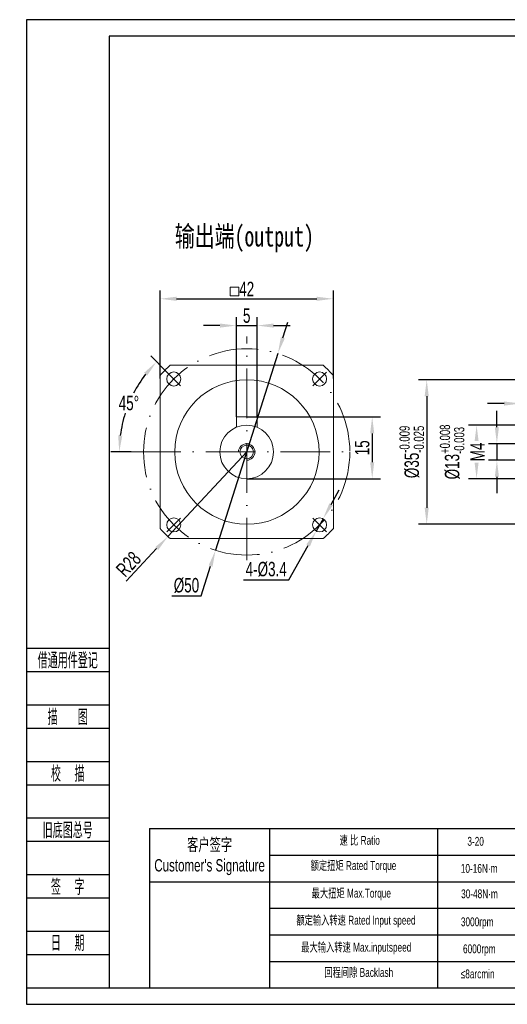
# Model space of a CAD drawing. Header units: millimetres. Extents: x 2090 to 2429, y 90 to 328.
# Tile 1 of 4: x 2090 to 2208, y 90 to 328. Entities that reach past the tile are written whole.
import ezdxf
from ezdxf.enums import TextEntityAlignment as Align

# ---------------------------------------------------------------- set-up
doc = ezdxf.new("R2010")
doc.units = ezdxf.units.MM
doc.linetypes.add('ACAD_ISO10W100', pattern=[18, 12, -3, 0, -3])
for name, color, linetype in [('2细线层', 4, 'Continuous'), ('6文字层', 3, 'Continuous'), ('7标注层', 4, 'Continuous'), ('图框_外框线', 7, 'Continuous')]:
    doc.layers.add(name, color=color, linetype=linetype)
for name, color, linetype, lineweight in [('SLD-0', 7, 'Continuous', 18), ('中心线层', 7, 'ACAD_ISO10W100', 20), ('尺寸线层', 3, 'Continuous', 18), ('细实线层', 7, 'Continuous', 18)]:
    doc.layers.add(name, color=color, linetype=linetype, lineweight=lineweight)
doc.styles.add('PC_TEXTSTYLE', font='ISOCP.SHX', dxfattribs={"width": 0.707, "bigfont": 'GBCBIG.SHX'})
doc.styles.add('标准', font='arial.ttf', dxfattribs={"width": 0.667})
doc.dimstyles.new('标准', dxfattribs={"dimtxt": 3.5, "dimasz": 4, "dimexe": 2, "dimexo": 0, "dimtad": 1, "dimdsep": 46, "dimtxsty": '标准', "dimblk": '_CAXARROW', "dimcen": 0, "dimdle": 6, "dimazin": 2, "dimtfac": 0.707107, "dimtdec": 3, "dimtmove": 2, "dimatfit": 3, "dimfxl": 1, "dimfrac": 2, "dimtolj": 1, "dimtzin": 0, "dimarcsym": 1})

# ---------------------------------------------------------------- blocks, each defined once
blk = doc.blocks.new('_CAXARROW')
blk.add_hatch(color=0).paths.add_polyline_path([(0, 0), (-1, 0.125), (-1, -0.125)], flags=0)
blk = doc.blocks.new('*D8')
at = {"layer": 'Defpoints', "color": 0}
for p in [(2232.19, 241.24), (2188.42, 206.24), (2232.19, 206.24)]:
    blk.add_point(p, dxfattribs=at)
at = {"layer": '尺寸线层', "color": 0, "linetype": 'Continuous', "lineweight": -2}
for p, q in [((2232.19, 241.24), (2186.42, 241.24)), ((2188.42, 237.24), (2188.42, 210.24)), ((2232.19, 206.24), (2186.42, 206.24))]:
    blk.add_line(p, q, dxfattribs=at)
at = {"layer": '尺寸线层', "color": 0, "lineweight": -2, "xscale": 4, "yscale": 4, "zscale": 4}
for p, rotation in [((2188.42, 241.24), 90), ((2188.42, 206.24), 270)]:
    blk.add_blockref('_CAXARROW', p, dxfattribs=dict(at, rotation=rotation))
at = {"layer": '尺寸线层', "color": 0, "insert": (2184.79, 223.74), "char_height": 3.5, "attachment_point": 5, "rotation": 90, "style": '标准', "bg_fill": 3, "box_fill_scale": 1.1, "bg_fill_color": 257, "bg_fill_transparency": 0}
blk.add_mtext('\\A1;%%C35{\\H2.474874;\\S-0.009^ -0.025;}', dxfattribs=at)
blk = doc.blocks.new('*D14')
at = {"layer": 'Defpoints', "color": 0}
for p in [(2152.34, 247.57), (2137.24, 199.91)]:
    blk.add_point(p, dxfattribs=at)
at = {"layer": '尺寸线层', "color": 0, "linetype": 'Continuous', "lineweight": -2}
for p, q in [((2153.55, 251.39), (2154.75, 255.2)), ((2152.34, 247.57), (2137.24, 199.91)), ((2133.75, 188.88), (2136.04, 196.09)), ((2126.63, 188.88), (2133.75, 188.88))]:
    blk.add_line(p, q, dxfattribs=at)
at = {"layer": '尺寸线层', "color": 0, "lineweight": -2, "xscale": 4, "yscale": 4, "zscale": 4}
for p, rotation in [((2152.34, 247.57), 252.4280471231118), ((2137.24, 199.91), 72.42804712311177)]:
    blk.add_blockref('_CAXARROW', p, dxfattribs=dict(at, rotation=rotation))
at = {"layer": '尺寸线层', "color": 0, "insert": (2130.19, 191.39), "char_height": 3.5, "attachment_point": 5, "style": '标准', "bg_fill": 3, "box_fill_scale": 1.1, "bg_fill_color": 257, "bg_fill_transparency": 0}
blk.add_mtext('\\A1;%%C50', dxfattribs=at)
blk = doc.blocks.new('*D15')
at = {"layer": 'Defpoints', "color": 0}
for p in [(2144.79, 223.74), (2125.7, 203.26)]:
    blk.add_point(p, dxfattribs=at)
at = {"layer": '尺寸线层', "color": 0, "linetype": 'Continuous', "lineweight": -2}
for p, q in [((2144.79, 223.74), (2125.7, 203.26)), ((2115.59, 192.41), (2122.97, 200.33))]:
    blk.add_line(p, q, dxfattribs=at)
at = {"layer": '尺寸线层', "color": 0, "lineweight": -2, "xscale": 4, "yscale": 4, "zscale": 4, "rotation": 47.01520751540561}
blk.add_blockref('_CAXARROW', (2125.7, 203.26), dxfattribs=at)
at = {"layer": '尺寸线层', "color": 0, "insert": (2116.15, 196.55), "char_height": 3.5, "attachment_point": 5, "rotation": 47.0152, "style": '标准', "bg_fill": 3, "box_fill_scale": 1.1, "bg_fill_color": 257, "bg_fill_transparency": 0}
blk.add_mtext('\\A1;R28', dxfattribs=at)
blk = doc.blocks.new('*D16')
at = {"layer": 'Defpoints', "color": 0}
for p in [(2125.45, 243.08), (2128.77, 239.76), (2116.79, 223.74), (2172.79, 223.74)]:
    blk.add_point(p, dxfattribs=at)
at = {"layer": '尺寸线层', "color": 0, "linetype": 'Continuous', "lineweight": -2}
for p, q in [((2125.45, 243.08), (2121.53, 247.01)), ((2116.79, 223.74), (2111.89, 223.74))]:
    blk.add_line(p, q, dxfattribs=at)
for start, end in [(142.4217, 152.5802), (162.2502, 172.5783)]:
    blk.add_arc((2144.79, 223.74), 30.9, start, end, dxfattribs=at)
at = {"layer": '尺寸线层', "color": 0, "lineweight": -2, "xscale": 4, "yscale": 4, "zscale": 4}
for p, rotation in [((2122.94, 245.59), 48.71086342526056), ((2113.89, 223.74), 266.2891365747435)]:
    blk.add_blockref('_CAXARROW', p, dxfattribs=dict(at, rotation=rotation))
at = {"layer": '尺寸线层', "color": 0, "insert": (2116.24, 235.57), "char_height": 3.5, "attachment_point": 5, "style": '标准', "bg_fill": 3, "box_fill_scale": 1.1, "bg_fill_color": 257, "bg_fill_transparency": 0}
blk.add_mtext('\\A1;45%%d', dxfattribs=at)
at = {"layer": 'Defpoints', "color": 0}
blk.add_point((2116.24, 235.57), dxfattribs=at)
blk = doc.blocks.new('*D17')
at = {"layer": 'Defpoints', "color": 0}
for p in [(2163.3, 207.55), (2161.64, 204.58)]:
    blk.add_point(p, dxfattribs=at)
at = {"layer": '尺寸线层', "color": 0, "linetype": 'Continuous', "lineweight": -2}
for p, q in [((2165.25, 211.04), (2167.21, 214.53)), ((2163.3, 207.55), (2161.64, 204.58)), ((2155.03, 192.79), (2159.68, 201.09)), ((2144.01, 192.79), (2155.03, 192.79))]:
    blk.add_line(p, q, dxfattribs=at)
at = {"layer": '尺寸线层', "color": 0, "lineweight": -2, "xscale": 4, "yscale": 4, "zscale": 4}
for p, rotation in [((2163.3, 207.55), 240.7450375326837), ((2161.64, 204.58), 60.74503753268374)]:
    blk.add_blockref('_CAXARROW', p, dxfattribs=dict(at, rotation=rotation))
at = {"layer": '尺寸线层', "color": 0, "insert": (2149.52, 195.3), "char_height": 3.5, "attachment_point": 5, "style": '标准', "bg_fill": 3, "box_fill_scale": 1.1, "bg_fill_color": 257, "bg_fill_transparency": 0}
blk.add_mtext('\\A1;4-%%C3.4', dxfattribs=at)
blk = doc.blocks.new('*D18')
at = {"layer": 'Defpoints', "color": 0}
for p in [(2165.79, 260.85), (2123.79, 241.5), (2165.79, 241.5)]:
    blk.add_point(p, dxfattribs=at)
at = {"layer": '尺寸线层', "color": 0, "linetype": 'Continuous', "lineweight": -2}
for p, q in [((2123.79, 241.5), (2123.79, 262.85)), ((2165.79, 241.5), (2165.79, 262.85)), ((2127.79, 260.85), (2161.79, 260.85))]:
    blk.add_line(p, q, dxfattribs=at)
at = {"layer": '尺寸线层', "color": 0, "lineweight": -2, "xscale": 4, "yscale": 4, "zscale": 4}
for p, rotation in [((2123.79, 260.85), 180.000075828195), ((2165.79, 260.85), 7.582819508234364e-05)]:
    blk.add_blockref('_CAXARROW', p, dxfattribs=dict(at, rotation=rotation))
at = {"layer": '尺寸线层', "color": 0, "insert": (2144.79, 263.23), "char_height": 3.5, "attachment_point": 5, "rotation": 0.0001, "style": '标准', "bg_fill": 3, "box_fill_scale": 1.1, "bg_fill_color": 257, "bg_fill_transparency": 0}
blk.add_mtext('\\A1;42', dxfattribs=at)
blk = doc.blocks.new('*D21')
at = {"layer": 'Defpoints', "color": 0}
for p in [(2211.69, 230.24), (2200.51, 217.24), (2211.69, 217.24)]:
    blk.add_point(p, dxfattribs=at)
at = {"layer": '尺寸线层', "color": 0, "linetype": 'Continuous', "lineweight": -2}
for p, q in [((2211.69, 230.24), (2198.51, 230.24)), ((2200.51, 226.24), (2200.51, 221.24)), ((2211.69, 217.24), (2198.51, 217.24))]:
    blk.add_line(p, q, dxfattribs=at)
at = {"layer": '尺寸线层', "color": 0, "lineweight": -2, "xscale": 4, "yscale": 4, "zscale": 4}
for p, rotation in [((2200.51, 230.24), 90), ((2200.51, 217.24), 270)]:
    blk.add_blockref('_CAXARROW', p, dxfattribs=dict(at, rotation=rotation))
at = {"layer": '尺寸线层', "color": 0, "insert": (2194.57, 223.74), "char_height": 3.5, "attachment_point": 5, "rotation": 90, "style": '标准', "bg_fill": 3, "box_fill_scale": 1.1, "bg_fill_color": 257, "bg_fill_transparency": 0}
blk.add_mtext('\\A1;%%C13{\\H2.474874;\\S+0.008^ -0.003;}', dxfattribs=at)
blk = doc.blocks.new('*D22')
at = {"layer": 'Defpoints', "color": 0}
for p in [(2221.19, 225.74), (2205.43, 221.74), (2221.19, 221.74)]:
    blk.add_point(p, dxfattribs=at)
at = {"layer": '尺寸线层', "color": 0, "linetype": 'Continuous', "lineweight": -2}
for p, q in [((2205.43, 229.74), (2205.43, 233.74)), ((2221.19, 225.74), (2203.43, 225.74)), ((2205.43, 225.74), (2205.43, 221.74)), ((2221.19, 221.74), (2203.43, 221.74)), ((2205.43, 217.74), (2205.43, 213.74))]:
    blk.add_line(p, q, dxfattribs=at)
at = {"layer": '尺寸线层', "color": 0, "lineweight": -2, "xscale": 4, "yscale": 4, "zscale": 4}
for p, rotation in [((2205.43, 225.74), 270), ((2205.43, 221.74), 90)]:
    blk.add_blockref('_CAXARROW', p, dxfattribs=dict(at, rotation=rotation))
at = {"layer": '尺寸线层', "color": 0, "insert": (2200.75, 223.74), "char_height": 3.5, "attachment_point": 5, "rotation": 90, "style": '标准', "bg_fill": 3, "box_fill_scale": 1.1, "bg_fill_color": 257, "bg_fill_transparency": 0}
blk.add_mtext('\\A1;M4', dxfattribs=at)
blk = doc.blocks.new('*D23')
at = {"layer": 'Defpoints', "color": 0}
for p in [(2213.19, 232.24), (2211.19, 229.74)]:
    blk.add_point(p, dxfattribs=at)
at = {"layer": '尺寸线层', "color": 0, "linetype": 'Continuous', "lineweight": -2}
for p, q in [((2211.19, 229.74), (2211.19, 237.47)), ((2213.19, 232.24), (2213.19, 237.47)), ((2207.19, 235.47), (2203.19, 235.47)), ((2211.19, 235.47), (2213.19, 235.47)), ((2217.19, 235.47), (2221.19, 235.47))]:
    blk.add_line(p, q, dxfattribs=at)
at = {"layer": '尺寸线层', "color": 0, "lineweight": -2, "xscale": 4, "yscale": 4, "zscale": 4}
for p, rotation in [((2211.19, 235.47), 359.999999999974), ((2213.19, 235.47), 179.9999999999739)]:
    blk.add_blockref('_CAXARROW', p, dxfattribs=dict(at, rotation=rotation))
at = {"layer": '尺寸线层', "color": 0, "insert": (2212.19, 238.03), "char_height": 3.5, "attachment_point": 5, "style": '标准', "bg_fill": 3, "box_fill_scale": 1.1, "bg_fill_color": 257, "bg_fill_transparency": 0}
blk.add_mtext('\\A1;2', dxfattribs=at)
at = {"layer": 'Defpoints', "color": 0}
blk.add_point((2213.19, 235.47), dxfattribs=at)
blk = doc.blocks.new('*D26')
at = {"layer": 'Defpoints', "color": 0}
for p in [(2144.79, 232.24), (2144.79, 217.24), (2175.21, 217.24)]:
    blk.add_point(p, dxfattribs=at)
at = {"layer": '尺寸线层', "color": 0, "linetype": 'Continuous', "lineweight": -2}
for p, q in [((2144.79, 232.24), (2177.21, 232.24)), ((2175.21, 228.24), (2175.21, 221.24)), ((2144.79, 217.24), (2177.21, 217.24))]:
    blk.add_line(p, q, dxfattribs=at)
at = {"layer": '尺寸线层', "color": 0, "lineweight": -2, "xscale": 4, "yscale": 4, "zscale": 4}
for p, rotation in [((2175.21, 232.24), 90), ((2175.21, 217.24), 270)]:
    blk.add_blockref('_CAXARROW', p, dxfattribs=dict(at, rotation=rotation))
at = {"layer": '尺寸线层', "color": 0, "insert": (2172.79, 224.74), "char_height": 3.5, "attachment_point": 5, "rotation": 90, "style": '标准', "bg_fill": 3, "box_fill_scale": 1.1, "bg_fill_color": 257, "bg_fill_transparency": 0}
blk.add_mtext('\\A1;15', dxfattribs=at)
blk = doc.blocks.new('*D27')
at = {"layer": 'Defpoints', "color": 0}
for p in [(2147.29, 254.36), (2142.29, 232.24), (2147.29, 232.24)]:
    blk.add_point(p, dxfattribs=at)
at = {"layer": '尺寸线层', "color": 0, "linetype": 'Continuous', "lineweight": -2}
for p, q in [((2142.29, 232.24), (2142.29, 256.36)), ((2147.29, 232.24), (2147.29, 256.36)), ((2138.29, 254.36), (2134.29, 254.36)), ((2142.29, 254.36), (2147.29, 254.36)), ((2151.29, 254.36), (2155.29, 254.36))]:
    blk.add_line(p, q, dxfattribs=at)
at = {"layer": '尺寸线层', "color": 0, "lineweight": -2, "xscale": 4, "yscale": 4, "zscale": 4}
blk.add_blockref('_CAXARROW', (2142.29, 254.36), dxfattribs=at)
at = {"layer": '尺寸线层', "color": 0, "lineweight": -2, "xscale": 4, "yscale": 4, "zscale": 4, "rotation": 180}
blk.add_blockref('_CAXARROW', (2147.29, 254.36), dxfattribs=at)
at = {"layer": '尺寸线层', "color": 0, "insert": (2144.79, 256.76), "char_height": 3.5, "attachment_point": 5, "style": '标准', "bg_fill": 3, "box_fill_scale": 1.1, "bg_fill_color": 257, "bg_fill_transparency": 0}
blk.add_mtext('\\A1;5', dxfattribs=at)

msp = doc.modelspace()

# ---------------------------------------------------------------- linework, layer by layer
for p, q in [((2150.30012, 132.48165), (2150.30012, 93.91944)), ((2191.00358, 132.48165), (2191.00358, 93.91944)), ((2150.30012, 106.74957), (2424.75451, 106.74957))]:
    msp.add_line(p, q)
at = {"layer": '2细线层'}
for p, q in [((2091.32999, 176.18408), (2111.49127, 176.18408)), ((2091.32999, 170.53892), (2111.49127, 170.53892)), ((2091.32999, 162.4744), (2111.49127, 162.4744)), ((2091.32999, 148.76473), (2111.49127, 148.76473)), ((2091.32999, 143.11957), (2111.49127, 143.11957)), ((2091.32999, 135.05506), (2111.49127, 135.05506)), ((2091.32999, 129.4099), (2111.49127, 129.4099)), ((2091.32999, 121.34538), (2111.49127, 121.34538)), ((2091.32999, 115.70022), (2111.49127, 115.70022)), ((2091.32999, 107.63571), (2111.49127, 107.63571)), ((2091.32999, 101.99055), (2111.49127, 101.99055)), ((2091.32999, 93.92604), (2111.49127, 93.92604))]:
    msp.add_line(p, q, dxfattribs=at)
at = {"layer": '6文字层', "color": 3}
msp.add_line((2091.32999, 156.82924), (2111.49127, 156.82924), dxfattribs=at)
at = {"layer": '7标注层', "color": 0}
msp.add_line((2121.21096, 132.48165), (2121.21096, 93.92604), dxfattribs=at)
at = {"layer": '中心线层'}
for p, q in [((2144.7906, 195.74015), (2144.7906, 251.74015)), ((2125.45123, 243.07952), (2128.77463, 239.75612)), ((2164.12997, 243.07952), (2160.80657, 239.75612)), ((2116.7906, 223.74015), (2172.7906, 223.74015)), ((2125.45123, 204.40078), (2128.77463, 207.72418)), ((2164.12997, 204.40078), (2160.80657, 207.72418))]:
    msp.add_line(p, q, dxfattribs=at)
msp.add_circle((2144.7906, 223.74015), 25, dxfattribs=at)
at = {"layer": '图框_外框线'}
for p, q in [((2121.21096, 132.48165), (2424.75451, 132.48165)), ((2150.30012, 126.04863), (2320.89784, 126.04863)), ((2121.21096, 119.61561), (2424.75451, 119.61561)), ((2150.30012, 113.18259), (2424.75451, 113.18259)), ((2150.30012, 100.31655), (2424.75451, 100.31655))]:
    msp.add_line(p, q, dxfattribs=at)
at = {"layer": '图框_外框线', "color": 3}
msp.add_lwpolyline([(2091.4103, 89.90984), (2428.77071, 89.90984), (2428.77071, 328.47185), (2091.4103, 328.47185)], close=True, dxfattribs=at)
at = {"layer": '图框_外框线', "color": 3, "lineweight": 25}
msp.add_lwpolyline([(2111.49127, 93.92604), (2424.75451, 93.92604), (2424.75451, 324.45565), (2111.49127, 324.45565)], close=True, dxfattribs=at)
at = {"layer": '细实线层'}
for p, q in [((2126.27034, 244.74015), (2163.31086, 244.74015)), ((2123.7906, 242.26041), (2123.7906, 205.21989)), ((2165.7906, 242.26041), (2165.7906, 205.21989)), ((2126.27034, 202.74015), (2163.31086, 202.74015))]:
    msp.add_line(p, q, dxfattribs=at)
for centre, radius in [((2127.11293, 241.41782), 1.7), ((2144.84656, 223.71624), 17.5), ((2162.46827, 241.41782), 1.7), ((2144.7906, 223.74015), 1.65), ((2127.11293, 206.06248), 1.7), ((2162.46827, 206.06248), 1.7)]:
    msp.add_circle(centre, radius, dxfattribs=at)
for radius, start, end in [(28, 131.4096221, 138.5903779), (28, 41.4096221, 48.5903779), (2, 270, 180), (28, 221.4096221, 228.5903779), (28, 311.4096221, 318.5903779)]:
    msp.add_arc((2144.7906, 223.74015), radius, start, end, dxfattribs=at)

# ---------------------------------------------------------------- texts
at = {"layer": '6文字层', "color": 3, "style": 'PC_TEXTSTYLE', "width": 0.75}
for s, p in [('借通用件登记', (2101.41063, 173.3615)), ('描   图', (2101.41063, 159.65182)), ('校  描', (2101.41063, 145.94215)), ('旧底图总号', (2101.41063, 132.23248)), ('签  字', (2101.41063, 118.5228)), ('日  期', (2101.41566, 104.89362))]:
    msp.add_text(s, height=3.812265, dxfattribs=at).set_placement(p, align=Align.MIDDLE)
at = {"layer": '7标注层', "color": 0, "insert": (2127.37179, 278.51695), "char_height": 5, "attachment_point": 1, "style": 'PC_TEXTSTYLE'}
msp.add_mtext_dynamic_manual_height_columns('{\\fSimHei|b0|i0|c134|p2;输出端(output)}', width=57.2833166, gutter_width=25, heights=[0], dxfattribs=at)
at = {"layer": 'SLD-0', "color": 1, "attachment_point": 2, "style": '标准'}
for s, insert, char_height, width in [("客户签字\\PCustomer's Signature", (2135.80568, 130.10139), 3.002076, 37.346135), ('速 比 Ratio', (2172.17701, 130.71276), 2.14434, 17.5212106), ('3-20', (2200.27967, 130.46543), 2.14434, 9.1172855), ('额定扭矩 Rated Torque', (2170.66974, 124.61257), 2.14434, 38.0721691), ('10-16N·m', (2201.13015, 123.90935), 2.14434, 17.7607631), ('最大扭矩 Max.Torque', (2170.1422, 117.90989), 2.14434, 25.3118039), ('30-48N·m', (2201.20625, 117.74988), 2.14434, 21.3264376), ('额定输入转速 Rated Input speed', (2171.27265, 111.35784), 2.14434, 33.6518719), ('3000rpm', (2200.65055, 110.96778), 2.14434, 14.7753722), ('最大输入转速 Max.inputspeed ', (2171.34801, 104.80579), 2.14434, 33.8462784), ('6000rpm', (2201.16232, 104.4202), 2.14434, 46.8877289), ('回程间隙 Backlash', (2171.95092, 98.7056), 2.14434, 27.444007), ('≤8arcmin ', (2200.7702, 98.35035), 2.14434, 16.4953013)]:
    msp.add_mtext(s, dxfattribs=dict(at, insert=insert, char_height=char_height, width=width))

# ---------------------------------------------------------------- next in the draw order: dimensions: what is measured, and where the dimension line sits
at = {"layer": '尺寸线层'}
dim = msp.add_diameter_dim_2p(p1=(2152.33818, 247.57361), p2=(2137.24302, 199.90668), dimstyle='标准', override={"dimtoh": 1, "dimpost": '%%C<>', "dimsah": 1, "dimtmove": 1, "dimtfill": 1, "dimtzin": 0}, dxfattribs=at)
dim.commit()
dim.dimension.update_dxf_attribs({"geometry": '*D14', "text_midpoint": (2133.7521, 188.8832), "dimtype": 163})
dim = msp.add_linear_dim(base=(2188.42151, 206.24015), p1=(2232.19024, 241.24015), p2=(2232.19024, 206.24015), angle=270, dimstyle='标准', override={"dimpost": '%%C<>', "dimsah": 1, "dimtol": 1, "dimtp": -0.009, "dimtm": 0.025, "dimtfill": 1, "dimtzin": 0}, dxfattribs=at)
dim.commit()
dim.dimension.update_dxf_attribs({"geometry": '*D8', "text_midpoint": (2184.78639, 223.74015)})

# ---------------------------------------------------------------- next in the draw order: dimensions: what is measured, and where the dimension line sits
dim = msp.add_linear_dim(base=(2200.51418, 217.24015), p1=(2211.69024, 230.24015), p2=(2211.69024, 217.24015), angle=270, dimstyle='标准', override={"dimpost": '%%C<>', "dimsah": 1, "dimtol": 1, "dimtp": 0.008, "dimtm": 0.003, "dimtfill": 1, "dimtzin": 0}, dxfattribs=at)
dim.commit()
dim.dimension.update_dxf_attribs({"geometry": '*D21', "text_midpoint": (2194.56572, 223.74015)})
dim = msp.add_radius_dim(center=(2144.7906, 223.74015), mpoint=(2125.70008, 203.25718), dimstyle='标准', override={"dimpost": 'R<>', "dimsah": 1, "dimtfill": 1, "dimtzin": 0}, dxfattribs=at)
dim.commit()
dim.dimension.update_dxf_attribs({"geometry": '*D15', "text_midpoint": (2116.15178, 196.55011)})

# ---------------------------------------------------------------- next in the draw order: dimensions: what is measured, and where the dimension line sits
dim = msp.add_angular_dim_2l(base=(2116.24122, 235.56569), line1=((2125.45123, 243.07952), (2128.77463, 239.75612)), line2=((2116.7906, 223.74015), (2172.7906, 223.74015)), dimstyle='标准', override={"dimtad": 0, "dimtih": 1, "dimtoh": 1, "dimsah": 1, "dimtfill": 1, "dimtzin": 0}, dxfattribs=at)
dim.commit()
dim.dimension.update_dxf_attribs({"geometry": '*D16', "text_midpoint": (2116.24122, 235.56569)})
dim = msp.add_linear_dim(base=(2205.43311, 221.74015), p1=(2221.19024, 225.74015), p2=(2221.19024, 221.74015), angle=270, dimstyle='标准', override={"dimpost": 'M<>', "dimsah": 1, "dimtfac": 1, "dimtfill": 1, "dimtzin": 0}, dxfattribs=at)
dim.commit()
dim.dimension.update_dxf_attribs({"geometry": '*D22', "text_midpoint": (2200.74561, 223.74015)})
dim = msp.add_diameter_dim_2p(p1=(2163.29905, 207.54565), p2=(2161.63749, 204.57931), dimstyle='标准', override={"dimtoh": 1, "dimpost": '4-%%C<>', "dimsah": 1, "dimtfac": 1, "dimtmove": 1, "dimtfill": 1, "dimtzin": 0}, dxfattribs=at)
dim.commit()
dim.dimension.update_dxf_attribs({"geometry": '*D17', "text_midpoint": (2155.03491, 192.79196), "dimtype": 163})

# ---------------------------------------------------------------- next in the draw order: linework, layer by layer
at = {"layer": '细实线层'}
for p, q in [((2142.2906, 232.26405), (2142.2906, 229.74015)), ((2147.2906, 232.24015), (2142.2906, 232.24015)), ((2147.2906, 232.26405), (2147.2906, 229.74015))]:
    msp.add_line(p, q, dxfattribs=at)
for radius in [6.5, 1.65]:
    msp.add_circle((2144.7906, 223.74015), radius, dxfattribs=at)
msp.add_arc((2144.7906, 223.74015), 2, 270, 180, dxfattribs=at)

# ---------------------------------------------------------------- next in the draw order: dimensions: what is measured, and where the dimension line sits
at = {"layer": '尺寸线层'}
dim = msp.add_linear_dim(base=(2165.79057, 260.84915), p1=(2123.7906, 241.49543), p2=(2165.7906, 241.49548), angle=0.0000758, dimstyle='标准', override={"dimsah": 1, "dimtfac": 1, "dimtfill": 1, "dimtzin": 0}, dxfattribs=at)
dim.commit()
dim.dimension.update_dxf_attribs({"geometry": '*D18', "text_midpoint": (2144.79057, 263.23128)})
dim = msp.add_linear_dim(base=(2213.19024, 235.46997), p1=(2211.19024, 229.74015), p2=(2213.19024, 232.24015), dimstyle='标准', override={"dimsah": 1, "dimtfill": 1, "dimtzin": 0}, dxfattribs=at)
dim.commit()
dim.dimension.update_dxf_attribs({"geometry": '*D23', "text_midpoint": (2212.19024, 238.02541), "dimtype": 160})

# ---------------------------------------------------------------- next in the draw order: linework, layer by layer
msp.add_lwpolyline([(2140.77999, 263.69053), (2140.77999, 261.53636), (2142.9196, 261.53636), (2142.9196, 263.69053)], close=True, dxfattribs=at)

# ---------------------------------------------------------------- next in the draw order: dimensions: what is measured, and where the dimension line sits
dim = msp.add_linear_dim(base=(2175.20573, 217.24015), p1=(2144.7906, 232.24015), p2=(2144.7906, 217.24015), angle=270, dimstyle='标准', override={"dimsah": 1, "dimtfill": 1, "dimtzin": 0}, dxfattribs=at)
dim.commit()
dim.dimension.update_dxf_attribs({"geometry": '*D26', "text_midpoint": (2172.79372, 224.74015)})

# ---------------------------------------------------------------- next in the draw order: dimensions: what is measured, and where the dimension line sits
dim = msp.add_linear_dim(base=(2147.2906, 254.35689), p1=(2142.2906, 232.24015), p2=(2147.2906, 232.24015), dimstyle='标准', override={"dimsah": 1, "dimtfill": 1, "dimtzin": 0}, dxfattribs=at)
dim.commit()
dim.dimension.update_dxf_attribs({"geometry": '*D27', "text_midpoint": (2144.7906, 256.76174)})

doc.saveas('drawing.dxf')
